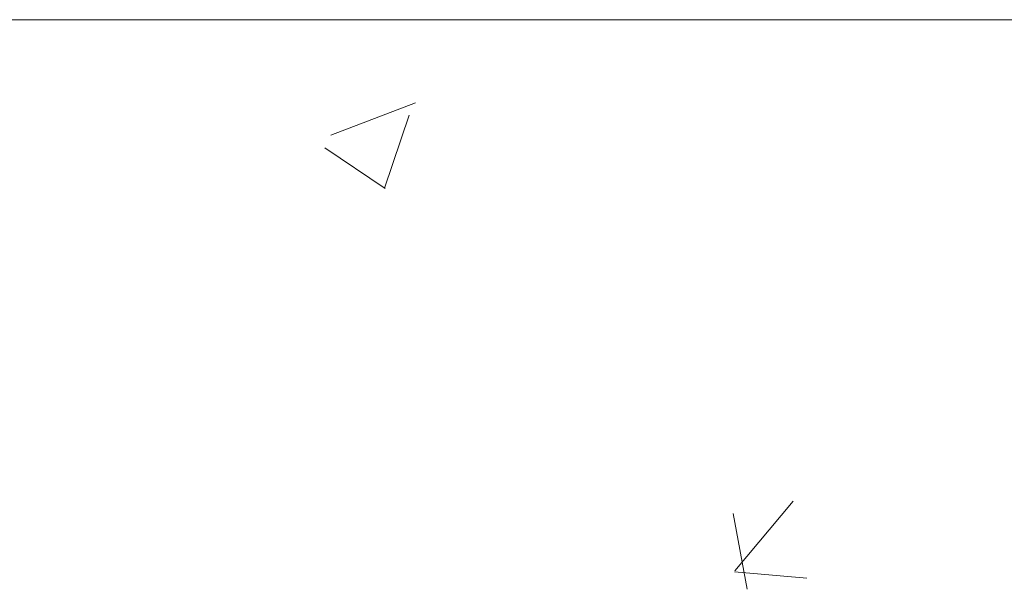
# Model space of a CAD drawing. Header units: feet. Extents: x 8 to 127, y 6 to 90.
# Tile 51 of 256: x 34.453 to 34.659, y 50.281 to 50.4. Entities that reach past the tile are written whole.
import ezdxf

# ---------------------------------------------------------------- set-up
doc = ezdxf.new("R2010")
doc.units = ezdxf.units.FT
doc.header["$MEASUREMENT"] = 0
doc.layers.add('MOBILIÁRIO2', color=250, linetype='Continuous')
doc.layers.add('NO ESPESSURA', color=250, linetype='Continuous')

msp = doc.modelspace()

# ---------------------------------------------------------------- linework, layer by layer
at = {"layer": 'MOBILIÁRIO2', "lineweight": 5}
msp.add_line((33.36522, 50.40004), (35.06522, 50.40004), dxfattribs=at)
at = {"layer": 'NO ESPESSURA', "linetype": 'Continuous', "lineweight": 5}
for p, q in [((34.51802, 50.37581), (34.5358, 50.38264)), ((34.52933, 50.36469), (34.53448, 50.38004)), ((34.51681, 50.37315), (34.52945, 50.36463)), ((34.60279, 50.28444), (34.61503, 50.29903)), ((34.60538, 50.28057), (34.60245, 50.29649)), ((34.60277, 50.28422), (34.61795, 50.28289))]:
    msp.add_line(p, q, dxfattribs=at)

doc.saveas('drawing.dxf')
